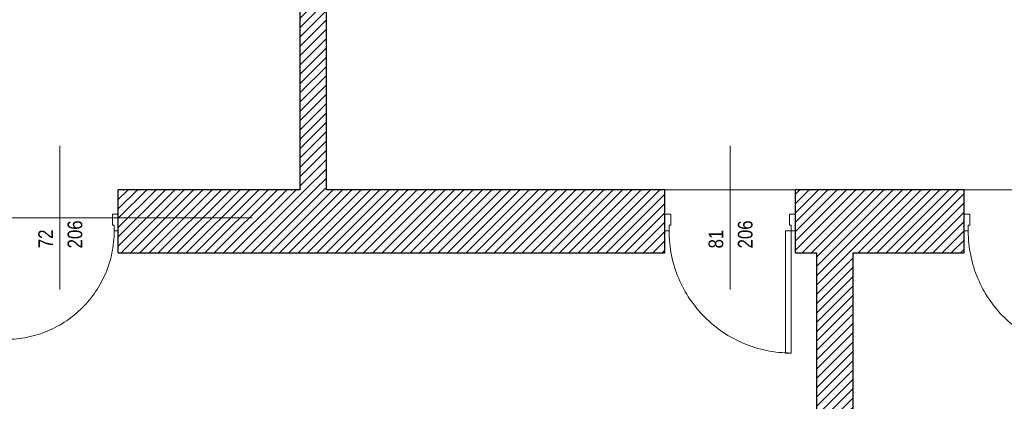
# Model space of a CAD drawing. Header units: millimetres. Extents: x -21056 to 421, y 9759 to 15589.
# Tile 22 of 120: x -6146 to -5475, y 10380 to 10641. Entities that reach past the tile are written whole.
import ezdxf
from ezdxf.enums import TextEntityAlignment as Align

# ---------------------------------------------------------------- set-up
doc = ezdxf.new("R2010")
doc.units = ezdxf.units.MM
doc.header["$LTSCALE"] = 25
doc.header["$MEASUREMENT"] = 0
doc.linetypes.add('Kropki i Kreski', pattern=[670.277762, 352.777767, -176.388884, 0, -141.111112])
doc.linetypes.add('Przerywana', pattern=[240, 120, -120])
for name, color, linetype in [('Drzwi ArchiCAD', 7, 'Continuous'), ('Konstrukcja - Siatki mod', 7, 'Continuous'), ('KR_INW', 7, 'Continuous'), ('NAPIS_SODON', 7, 'Continuous'), ('Znaczniki drzwi ArchiCADa', 7, 'Continuous')]:
    doc.layers.add(name, color=color, linetype=linetype)
for name, color, linetype, lineweight in [('Drzwi ArchiCAD_Nr_pióra__1', 7, 'Continuous', 13), ('Drzwi ArchiCAD_Nr_pióra__27', 7, 'Continuous', 25), ('Konstrukcja - Siatki mod_Nr_pióra__48', 1, 'Continuous', 15), ('KR_INW_Nr_pióra__101', 252, 'Continuous', 5), ('KR_INW_Nr_pióra__27', 7, 'Continuous', 25), ('NAPIS_SODON_Nr_pióra__121', 255, 'Continuous', 0), ('Znaczniki drzwi ArchiCADa_Nr_pióra__20', 1, 'Continuous', 13), ('Znaczniki drzwi ArchiCADa_Nr_pióra__7', 7, 'Continuous', 13)]:
    doc.layers.add(name, color=color, linetype=linetype, lineweight=lineweight)
doc.styles.add('GENERATED_STYLE_1', font='ARIALN.TTF')
pattern_1 = [(45, (0, 0), (-31.819804, 31.819804), [])]

# ---------------------------------------------------------------- blocks, each defined once
blk = doc.blocks.new('Strop_2', base_point=(188316, 115154.1))
at = {"layer": 'NAPIS_SODON_Nr_pióra__121', "linetype": 'Continuous', "flags": 128}
blk.add_lwpolyline([(204667.3, 113397.6), (188316, 113397.6), (188316, 115154.1), (204667.3, 115154.1)], dxfattribs=at)
blk = doc.blocks.new('Ściana_96', base_point=(191658.5, 113397.6))
at = {"layer": 'KR_INW_Nr_pióra__101', "linetype": 'Continuous'}
h = blk.add_hatch(dxfattribs=at)
h.set_pattern_fill('Cegła_licówka', color=256, style=0, pattern_type=2)
h.set_pattern_definition(pattern_1)
h.paths.add_polyline_path([(191658.5, 112967.6), (191658.5, 107385.1), (191908.5, 107385.1), (191908.5, 112967.6)])
at = {"layer": 'KR_INW_Nr_pióra__27', "linetype": 'Continuous', "flags": 128}
for points in [[(191658.5, 112967.6), (191658.5, 111626.6)], [(191908.5, 107385.1), (191908.5, 112967.6)], [(191658.5, 111566.6), (191658.5, 107385.1)]]:
    blk.add_lwpolyline(points, dxfattribs=at)
blk = doc.blocks.new('Ściana_117', base_point=(188134, 113397.6))
at = {"layer": 'KR_INW_Nr_pióra__101', "linetype": 'Continuous'}
h = blk.add_hatch(dxfattribs=at)
h.set_pattern_fill('Cegła_licówka', color=256, style=0, pattern_type=2)
h.set_pattern_definition(pattern_1)
h.paths.add_polyline_path([(188316, 113397.6), (188316, 115154.1), (188134, 115154.1), (188134, 113397.6)])
at = {"layer": 'KR_INW_Nr_pióra__27', "linetype": 'Continuous', "flags": 128}
for points in [[(188134, 115154.1), (188134, 113397.6)], [(188316, 113397.6), (188316, 115154.1)]]:
    blk.add_lwpolyline(points, dxfattribs=at)
blk = doc.blocks.new('Drzwi 19_46')
at = {"layer": 'Drzwi ArchiCAD_Nr_pióra__1', "linetype": 'Continuous'}
for p, q in [((376.8, 0), (376.8, 833.6)), ((376.8, 833.6), (416.8, 833.6)), ((416.8, 833.6), (416.8, 0)), ((-416.8, 0), (-444.8, 0)), ((-444.8, 0), (-444.8, -115)), ((-416.8, -40), (-416.8, 0)), ((416.8, 0), (376.8, 0)), ((444.8, 0), (416.8, 0)), ((416.8, 0), (416.8, -40)), ((444.8, -115), (444.8, 0)), ((-404.8, -40), (-416.8, -40)), ((-404.8, -115), (-404.8, -40)), ((416.8, -40), (404.8, -40)), ((404.8, -40), (404.8, -115)), ((-444.8, -115), (-404.8, -115)), ((404.8, -115), (444.8, -115))]:
    blk.add_line(p, q, dxfattribs=at)
at = {"layer": 'Drzwi ArchiCAD_Nr_pióra__1', "linetype": 'Przerywana'}
blk.add_arc((416.8, 0), 833.6, 90, 180, dxfattribs=at)
at = {"layer": 'Drzwi ArchiCAD_Nr_pióra__27', "linetype": 'Continuous'}
for p, q in [((-444.8, 0), (-444.8, -115)), ((444.8, 0), (444.8, -115))]:
    blk.add_line(p, q, dxfattribs=at)
blk = doc.blocks.new('Znacznik Wym 19_19')
at = {"layer": 'Znaczniki drzwi ArchiCADa_Nr_pióra__20', "linetype": 'Continuous'}
blk.add_line((0, 250), (0, -730), dxfattribs=at)
at = {"layer": 'Znaczniki drzwi ArchiCADa_Nr_pióra__7', "style": 'GENERATED_STYLE_1'}
for tag, rotation, p in [('AC_MarkerText_5', 180, (737.2, 212.9)), ('AC_MarkerText_3', 270, (-182.4, 30.7)), ('AC_MarkerText_2', 270, (17.6, 30.7))]:
    blk.add_attdef(tag, text='', height=100, rotation=rotation, dxfattribs=at).set_placement(p, align=Align.BOTTOM_LEFT)
blk = doc.blocks.new('Drzwi 19_47')
at = {"layer": 'Drzwi ArchiCAD_Nr_pióra__1', "linetype": 'Continuous'}
for p, q in [((330.3, 0), (330.3, 740.5)), ((330.3, 740.5), (370.3, 740.5)), ((370.3, 740.5), (370.3, 0)), ((-370.3, 0), (-398.3, 0)), ((-398.3, 0), (-398.3, -115)), ((-370.3, -40), (-370.3, 0)), ((370.3, 0), (330.3, 0)), ((398.3, 0), (370.3, 0)), ((370.3, 0), (370.3, -40)), ((398.3, -115), (398.3, 0)), ((-358.3, -40), (-370.3, -40)), ((-358.3, -115), (-358.3, -40)), ((370.3, -40), (358.3, -40)), ((358.3, -40), (358.3, -115)), ((-398.3, -115), (-358.3, -115)), ((358.3, -115), (398.3, -115))]:
    blk.add_line(p, q, dxfattribs=at)
at = {"layer": 'Drzwi ArchiCAD_Nr_pióra__1', "linetype": 'Przerywana'}
blk.add_arc((370.3, 0), 740.5, 90, 180, dxfattribs=at)
at = {"layer": 'Drzwi ArchiCAD_Nr_pióra__27', "linetype": 'Continuous'}
for p, q in [((-398.3, 0), (-398.3, -115)), ((398.3, 0), (398.3, -115))]:
    blk.add_line(p, q, dxfattribs=at)
blk = doc.blocks.new('Ściana_128', base_point=(209438.1, 113397.6))
at = {"layer": 'KR_INW_Nr_pióra__101', "linetype": 'Continuous'}
h = blk.add_hatch(dxfattribs=at)
h.set_pattern_fill('Cegła_licówka', color=256, style=0, pattern_type=2)
h.set_pattern_definition(pattern_1)
h.paths.add_polyline_path([(186896.6, 113232.6), (186896.6, 113117.6), (186896.6, 112967.6), (190625.6, 112967.6), (190625.6, 113117.6), (190625.6, 113232.6), (190625.6, 113397.6), (186896.6, 113397.6)])
h = blk.add_hatch(dxfattribs=at)
h.set_pattern_fill('Cegła_licówka', color=256, style=0, pattern_type=2)
h.set_pattern_definition(pattern_1)
h.paths.add_polyline_path([(191515.2, 113117.6), (191515.2, 112967.6), (192666.1, 112967.6), (192666.1, 113117.6), (192666.1, 113232.6), (192666.1, 113397.6), (191515.2, 113397.6), (191515.2, 113232.6)])
at = {"layer": 'KR_INW_Nr_pióra__27', "linetype": 'Continuous'}
for p, q in [((186896.6, 113232.6), (186896.6, 113397.6)), ((190625.6, 113232.6), (190625.6, 113397.6)), ((191515.2, 113232.6), (191515.2, 113397.6)), ((192666.1, 113232.6), (192666.1, 113397.6)), ((186896.6, 113117.6), (186896.6, 113232.6)), ((190625.6, 113117.6), (190625.6, 113232.6)), ((191515.2, 113117.6), (191515.2, 113232.6)), ((192666.1, 113117.6), (192666.1, 113232.6)), ((186896.6, 112967.6), (186896.6, 113117.6)), ((190625.6, 112967.6), (190625.6, 113117.6)), ((191515.2, 112967.6), (191515.2, 113117.6)), ((192666.1, 112967.6), (192666.1, 113117.6))]:
    blk.add_line(p, q, dxfattribs=at)
at = {"layer": 'KR_INW_Nr_pióra__27', "linetype": 'Continuous', "flags": 128}
for points in [[(188134, 113397.6), (186896.6, 113397.6)], [(190625.6, 113397.6), (188316, 113397.6)], [(192666.1, 113397.6), (191515.2, 113397.6)], [(186896.6, 112967.6), (190625.6, 112967.6)], [(191515.2, 112967.6), (191658.5, 112967.6)], [(191908.5, 112967.6), (192666.1, 112967.6)]]:
    blk.add_lwpolyline(points, dxfattribs=at)
at = {"layer": 'Drzwi ArchiCAD', "linetype": 'Continuous', "zscale": 1000, "rotation": 180}
blk.add_blockref('Drzwi 19_47', (186498.4, 113117.6), dxfattribs=at)
at = {"layer": 'Drzwi ArchiCAD', "linetype": 'Continuous', "xscale": -1, "zscale": 1000, "rotation": 180}
for p in [(191070.4, 113117.6), (193111, 113117.6)]:
    blk.add_blockref('Drzwi 19_46', p, dxfattribs=at)
at = {"layer": 'Znaczniki drzwi ArchiCADa', "color": 14, "lineweight": 13, "true_color": 0xb00000}
ref = blk.add_blockref('Znacznik Wym 19_19', (186498.4, 112967.6), dxfattribs=dict(at, rotation=180))
ref.add_attrib('AC_MarkerText_2', '72', dxfattribs={"layer": 'Znaczniki drzwi ArchiCADa_Nr_pióra__7', "color": 7, "height": 100, "rotation": 90, "style": 'GENERATED_STYLE_1'}).set_placement((186480.7, 112999.9), align=Align.BOTTOM_LEFT)
ref.add_attrib('AC_MarkerText_3', '206', dxfattribs={"layer": 'Znaczniki drzwi ArchiCADa_Nr_pióra__7', "color": 7, "height": 100, "rotation": 90, "style": 'GENERATED_STYLE_1'}).set_placement((186680.7, 112998.2), align=Align.BOTTOM_LEFT)
ref = blk.add_blockref('Znacznik Wym 19_19', (191070.4, 112967.6), dxfattribs=dict(at, rotation=180))
ref.add_attrib('AC_MarkerText_2', '81', dxfattribs={"layer": 'Znaczniki drzwi ArchiCADa_Nr_pióra__7', "color": 7, "height": 100, "rotation": 90, "style": 'GENERATED_STYLE_1'}).set_placement((191052.7, 112998.2), align=Align.BOTTOM_LEFT)
ref.add_attrib('AC_MarkerText_3', '206', dxfattribs={"layer": 'Znaczniki drzwi ArchiCADa_Nr_pióra__7', "color": 7, "height": 100, "rotation": 90, "style": 'GENERATED_STYLE_1'}).set_placement((191252.7, 112998.2), align=Align.BOTTOM_LEFT)
blk = doc.blocks.new('Standardowy znacznik siatki_8')
at = {"layer": 'Konstrukcja - Siatki mod_Nr_pióra__48', "linetype": 'Kropki i Kreski'}
blk.add_line((1000, 0), (72912, 0), dxfattribs=at)

msp = doc.modelspace()

# ---------------------------------------------------------------- block references
at = {"layer": 'Konstrukcja - Siatki mod', "color": 8, "linetype": 'Continuous', "lineweight": 13, "xscale": 0.1, "yscale": 0.1, "zscale": 100}
msp.add_blockref('Standardowy znacznik siatki_8', (-6969.92, 10505.51), dxfattribs=at)
at = {"layer": 'KR_INW', "xscale": 0.1, "yscale": 0.1, "zscale": 0.1}
for name, p in [('Ściana_117', (-5955.45, 10524.68)), ('Ściana_128', (-3825.04, 10524.68)), ('Ściana_96', (-5603, 10524.68))]:
    msp.add_blockref(name, p, dxfattribs=at)
at = {"layer": 'NAPIS_SODON', "color": 255, "linetype": 'Continuous', "lineweight": 0, "xscale": 0.1, "yscale": 0.1, "zscale": 0.1}
msp.add_blockref('Strop_2', (-5937.25, 10700.34), dxfattribs=at)

doc.saveas('drawing.dxf')
